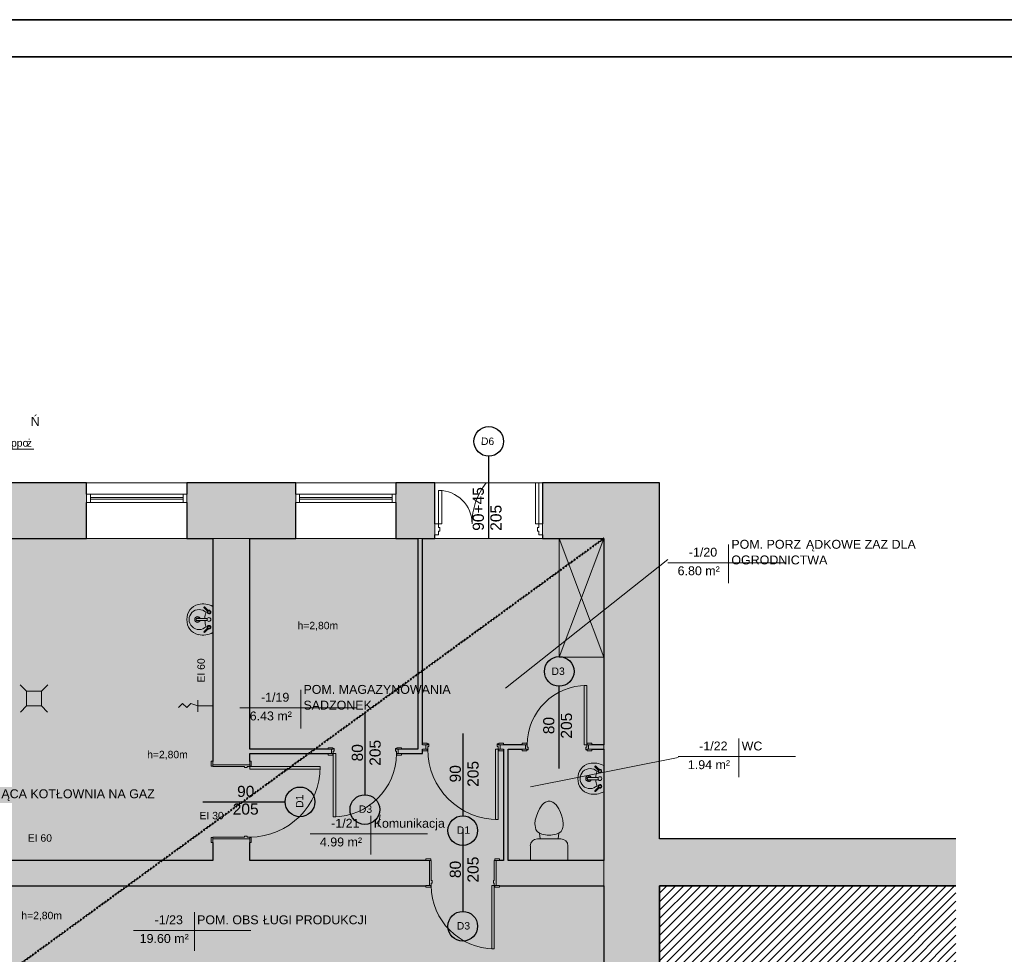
# Model space of a CAD drawing. Header units: centimetres. Extents: x 14504 to 44111, y -18976 to -7683.
# Tile 10 of 141: x 17058 to 18386, y -17266 to -16006. Entities that reach past the tile are written whole.
import ezdxf

# ---------------------------------------------------------------- set-up
doc = ezdxf.new("R2010")
doc.units = ezdxf.units.CM
doc.linetypes.add('Aligning Line 1_8_', pattern=[0.635, 0.3175, -0.3175])
for name, color, linetype, lineweight in [('_gruba', 90, 'Continuous', 35), ('A-AREA-IDEN', 4, 'Continuous', 9), ('A-DETL', 6, 'Continuous', 9), ('A-DETL-GENF', 92, 'Continuous', 9), ('A-DETL-MEDM', 33, 'Continuous', 25), ('A-DETL-THIN', 151, 'Continuous', 9), ('A-DOOR', 31, 'Continuous', 9), ('A-DOOR-FRAM', 31, 'Continuous', 18), ('A-FLOR', 192, 'Continuous', 9), ('A-FLOR-PATT', 8, 'Continuous', 35), ('A-GLAZ', 151, 'Continuous', 9), ('A-WALL', 4, 'Continuous', 9), ('A-WALL-PATT', 111, 'Continuous', 25), ('G-ANNO-TEXT', 8, 'Continuous', 9), ('P-SANR-FIXT', 6, 'Continuous', 9)]:
    doc.layers.add(name, color=color, linetype=linetype, lineweight=lineweight)
doc.styles.add('Arial_1', font='arial.ttf', dxfattribs={"height": 12})
doc.styles.add('Arial_4', font='arial.ttf', dxfattribs={"height": 10})
doc.styles.add('Arial_5', font='arial.ttf', dxfattribs={"height": 15})

# ---------------------------------------------------------------- blocks, each defined once
blk = doc.blocks.new('wewnetrzne dwupanelowe - 900 x 2100mm 2-561878-1_Poziom piwnicy')
at = {"layer": 'A-DOOR'}
for p, q in [((-49.635, 19.3175), (-43.135, 19.3175)), ((-49.635, 17.3175), (-49.635, 19.3175)), ((-43.135, 17.3175), (-49.635, 17.3175)), ((-43.135, 19.3175), (-43.135, 17.3175)), ((43.135, 19.3175), (49.635, 19.3175)), ((43.135, 17.3175), (43.135, 19.3175)), ((49.635, 17.3175), (43.135, 17.3175)), ((49.635, 19.3175), (49.635, 17.3175)), ((-49.635, -16.6825), (-43.135, -16.6825)), ((-49.635, -18.6825), (-49.635, -16.6825)), ((-43.135, -18.6825), (-49.635, -18.6825)), ((-43.135, -16.6825), (-43.135, -18.6825)), ((43.135, -16.6825), (49.635, -16.6825)), ((43.135, -18.6825), (43.135, -16.6825)), ((49.635, -18.6825), (43.135, -18.6825)), ((49.635, -16.6825), (49.635, -18.6825))]:
    blk.add_line(p, q, dxfattribs=at)
at = {"layer": 'A-DOOR', "lineweight": 18}
for p, q in [((39, -16.6825), (42.5, -16.6825)), ((39, -101.6825), (39, -16.6825)), ((42.5, -16.6825), (42.5, -101.6825)), ((42.5, -101.6825), (39, -101.6825))]:
    blk.add_line(p, q, dxfattribs=at)
at = {"layer": 'A-DOOR'}
blk.add_arc((42.5, -16.6825), 85, 180, 270, dxfattribs=at)
at = {"layer": 'A-DOOR-FRAM'}
for p, q in [((-45, 17.3175), (-42.5, 17.3175)), ((-45, -16.6825), (-45, 17.3175)), ((-42.5, 17.3175), (-42.5, -9.69)), ((42.5, 17.3175), (45, 17.3175)), ((42.5, -9.69), (42.5, 17.3175)), ((45, 17.3175), (45, -16.6825)), ((-42.5, -9.69), (-41.23, -9.69)), ((-42.5, -13.1825), (-42.5, -16.6825)), ((-41.23, -13.1825), (-42.5, -13.1825)), ((-41.23, -9.69), (-41.23, -13.1825)), ((41.23, -9.69), (42.5, -9.69)), ((41.23, -13.1825), (41.23, -9.69)), ((42.5, -13.1825), (41.23, -13.1825)), ((42.5, -16.6825), (42.5, -13.1825)), ((-42.5, -16.6825), (-45, -16.6825)), ((45, -16.6825), (42.5, -16.6825))]:
    blk.add_line(p, q, dxfattribs=at)
blk = doc.blocks.new('wewnetrzne dwupanelowe - 900 x 2100mm-572222-1_Poziom piwnicy')
at = {"layer": 'A-DOOR'}
for p, q in [((-54.6, 5.3), (-48.1, 5.3)), ((-54.6, 3.3), (-54.6, 5.3)), ((-48.1, 3.3), (-54.6, 3.3)), ((-48.1, 5.3), (-48.1, 3.3)), ((48.1, 5.3), (54.6, 5.3)), ((48.1, 3.3), (48.1, 5.3)), ((54.6, 3.3), (48.1, 3.3)), ((54.6, 5.3), (54.6, 3.3)), ((-54.6, -2.7), (-48.1, -2.7)), ((-54.6, -4.7), (-54.6, -2.7)), ((-48.1, -4.7), (-54.6, -4.7)), ((-48.1, -2.7), (-48.1, -4.7)), ((48.1, -2.7), (54.6, -2.7)), ((48.1, -4.7), (48.1, -2.7)), ((54.6, -4.7), (48.1, -4.7)), ((54.6, -2.7), (54.6, -4.7))]:
    blk.add_line(p, q, dxfattribs=at)
at = {"layer": 'A-DOOR', "lineweight": 18}
for p, q in [((44, -2.7), (47.5, -2.7)), ((44, -97.7), (44, -2.7)), ((47.5, -2.7), (47.5, -97.7)), ((47.5, -97.7), (44, -97.7))]:
    blk.add_line(p, q, dxfattribs=at)
at = {"layer": 'A-DOOR'}
blk.add_arc((47.5, -2.7), 95, 180, 270, dxfattribs=at)
at = {"layer": 'A-DOOR-FRAM'}
for p, q in [((-50, 3.3), (-47.5, 3.3)), ((-50, -2.7), (-50, 3.3)), ((-47.5, 4.3), (-46.2, 4.3)), ((-47.5, 3.3), (-47.5, 4.3)), ((-47.5, 0.8), (-47.5, -2.7)), ((-46.2, 0.8), (-47.5, 0.8)), ((-46.2, 4.3), (-46.2, 0.8)), ((46.2, 4.3), (47.5, 4.3)), ((46.2, 0.8), (46.2, 4.3)), ((47.5, 0.8), (46.2, 0.8)), ((47.5, 4.3), (47.5, 3.3)), ((47.5, 3.3), (50, 3.3)), ((47.5, -2.7), (47.5, 0.8)), ((50, 3.3), (50, -2.7)), ((-47.5, -2.7), (-50, -2.7)), ((50, -2.7), (47.5, -2.7))]:
    blk.add_line(p, q, dxfattribs=at)
blk = doc.blocks.new('wewnetrzne dwupanelowe - 800 x 2100mm 2-561707-1_Poziom piwnicy')
at = {"layer": 'A-DOOR', "lineweight": 18}
for p, q in [((40, 82.7), (36.5, 82.7)), ((36.5, 82.7), (36.5, 2.7)), ((40, 2.7), (40, 82.7)), ((36.5, 2.7), (40, 2.7))]:
    blk.add_line(p, q, dxfattribs=at)
at = {"layer": 'A-DOOR'}
for p, q in [((-40.6, 4.7), (-47.1, 4.7)), ((-47.1, 4.7), (-47.1, 2.7)), ((-47.1, 2.7), (-40.6, 2.7)), ((-40.6, 2.7), (-40.6, 4.7)), ((47.1, 4.7), (40.6, 4.7)), ((40.6, 4.7), (40.6, 2.7)), ((40.6, 2.7), (47.1, 2.7)), ((47.1, 2.7), (47.1, 4.7)), ((-40.6, -3.3), (-47.1, -3.3)), ((-47.1, -3.3), (-47.1, -5.3)), ((-47.1, -5.3), (-40.6, -5.3)), ((-40.6, -5.3), (-40.6, -3.3)), ((47.1, -3.3), (40.6, -3.3)), ((40.6, -3.3), (40.6, -5.3)), ((40.6, -5.3), (47.1, -5.3)), ((47.1, -5.3), (47.1, -3.3))]:
    blk.add_line(p, q, dxfattribs=at)
blk.add_arc((40, 2.7), 80, 90, 180, dxfattribs=at)
at = {"layer": 'A-DOOR-FRAM'}
for p, q in [((-40, 2.7), (-42.5, 2.7)), ((-42.5, 2.7), (-42.5, -3.3)), ((-40, -0.8), (-40, 2.7)), ((40, 2.7), (40, -0.8)), ((42.5, 2.7), (40, 2.7)), ((42.5, -3.3), (42.5, 2.7)), ((-42.5, -3.3), (-40, -3.3)), ((-38.7, -0.8), (-40, -0.8)), ((-40, -3.3), (-40, -4.3)), ((-40, -4.3), (-38.7, -4.3)), ((-38.7, -4.3), (-38.7, -0.8)), ((40, -0.8), (38.7, -0.8)), ((38.7, -0.8), (38.7, -4.3)), ((38.7, -4.3), (40, -4.3)), ((40, -4.3), (40, -3.3)), ((40, -3.3), (42.5, -3.3))]:
    blk.add_line(p, q, dxfattribs=at)
blk = doc.blocks.new('wewnetrzne dwupanelowe - 900 x 2100mm 2-561824-1_Poziom piwnicy')
at = {"layer": 'A-DOOR', "lineweight": 18}
for p, q in [((42.5, 87.7), (39, 87.7)), ((39, 87.7), (39, 2.7)), ((42.5, 2.7), (42.5, 87.7)), ((39, 2.7), (42.5, 2.7))]:
    blk.add_line(p, q, dxfattribs=at)
at = {"layer": 'A-DOOR'}
for p, q in [((-43.1, 4.7), (-49.6, 4.7)), ((-49.6, 4.7), (-49.6, 2.7)), ((-49.6, 2.7), (-43.1, 2.7)), ((-43.1, 2.7), (-43.1, 4.7)), ((49.6, 4.7), (43.1, 4.7)), ((43.1, 4.7), (43.1, 2.7)), ((43.1, 2.7), (49.6, 2.7)), ((49.6, 2.7), (49.6, 4.7)), ((-43.1, -3.3), (-49.6, -3.3)), ((-49.6, -3.3), (-49.6, -5.3)), ((-49.6, -5.3), (-43.1, -5.3)), ((-43.1, -5.3), (-43.1, -3.3)), ((49.6, -3.3), (43.1, -3.3)), ((43.1, -3.3), (43.1, -5.3)), ((43.1, -5.3), (49.6, -5.3)), ((49.6, -5.3), (49.6, -3.3))]:
    blk.add_line(p, q, dxfattribs=at)
blk.add_arc((42.5, 2.7), 85, 90, 180, dxfattribs=at)
at = {"layer": 'A-DOOR-FRAM'}
for p, q in [((-42.5, 2.7), (-45, 2.7)), ((-45, 2.7), (-45, -3.3)), ((-42.5, -0.8), (-42.5, 2.7)), ((42.5, 2.7), (42.5, -0.8)), ((45, 2.7), (42.5, 2.7)), ((45, -3.3), (45, 2.7)), ((-45, -3.3), (-42.5, -3.3)), ((-41.2, -0.8), (-42.5, -0.8)), ((-42.5, -3.3), (-42.5, -4.3)), ((-42.5, -4.3), (-41.2, -4.3)), ((-41.2, -4.3), (-41.2, -0.8)), ((42.5, -0.8), (41.2, -0.8)), ((41.2, -0.8), (41.2, -4.3)), ((41.2, -4.3), (42.5, -4.3)), ((42.5, -4.3), (42.5, -3.3)), ((42.5, -3.3), (45, -3.3))]:
    blk.add_line(p, q, dxfattribs=at)
blk = doc.blocks.new('Drzwi-korytarz-niesymetryczne-wpuszczane - 1350 x 2100mm-574746-1_Poziom piwnicy')
at = {"layer": 'A-DOOR', "lineweight": 18}
for p, q in [((-63, 16.865), (-67.5, 16.865)), ((-67.5, 16.865), (-67.5, -38.135)), ((-63, -38.135), (-63, 16.865)), ((63, 16.865), (67.5, 16.865)), ((63, -28.135), (63, 16.865)), ((67.5, 16.865), (67.5, -28.135)), ((67.5, -28.135), (63, -28.135))]:
    blk.add_line(p, q, dxfattribs=at)
at = {"layer": 'A-DOOR'}
for centre, radius, start, end in [((-67.5, 16.865), 90, 322.22478863, 360), ((67.5, 16.865), 45, 180, 270)]:
    blk.add_arc(centre, radius, start, end, dxfattribs=at)
at = {"layer": 'A-DOOR-FRAM'}
for p, q in [((-72.5, 31.865), (-67.5, 31.865)), ((-72.5, 16.865), (-72.5, 31.865)), ((-67.5, 31.865), (-67.5, 26.94375)), ((-67.5, 26.94375), (-65.9125, 26.94375)), ((-65.9125, 26.94375), (-65.9125, 21.84125)), ((65.9125, 26.94375), (67.5, 26.94375)), ((65.9125, 21.84125), (65.9125, 26.94375)), ((67.5, 31.865), (72.5, 31.865)), ((67.5, 26.94375), (67.5, 31.865)), ((72.5, 31.865), (72.5, 16.865)), ((-67.5, 16.865), (-72.5, 16.865)), ((-67.5, 21.84125), (-67.5, 16.865)), ((-65.9125, 21.84125), (-67.5, 21.84125)), ((67.5, 21.84125), (65.9125, 21.84125)), ((67.5, 16.865), (67.5, 21.84125)), ((72.5, 16.865), (67.5, 16.865))]:
    blk.add_line(p, q, dxfattribs=at)
blk = doc.blocks.new('Lavabo mural - 05 - 440mm x 350mm-346807-1_Poziom piwnicy')
at = {"layer": 'P-SANR-FIXT'}
for p, q in [((-17.2, -11), (-11.7, -5.6)), ((-16.1, -12.1), (-10.7, -6.7)), ((-1.5, -21.5), (-1.5, -7.1)), ((1.5, -21.5), (1.5, -7.1)), ((16.4, -12.1), (11, -6.7)), ((17.5, -11), (12, -5.6))]:
    blk.add_line(p, q, dxfattribs=at)
for centre, radius, start, end in [((5.3, -13.1), 26.4, 150.3649, 193.6351), ((-5.3, -13.1), 26.4, 346.3649, 29.6351), ((0, -18.4), 13.5, 135.4629, 45.0556), ((-10.1, -5.1), 2.5, 0, 180), ((-10.1, -5.1), 2.5, 180, 207.0533), ((-10.1, -5.1), 1.7, 360, 180), ((-10.1, -5.1), 1.7, 180, 198.0596), ((-10.1, -5.1), 1.7, 198.0596, 360), ((-10.1, -5.1), 2.5, 242.9467, 0), ((-0.2, 16), 26.7, 249.1986, 267.1093), ((0, -5.1), 2.5, 0, 180), ((0, -5.1), 2.5, 180, 0), ((-0.2, 16), 26.7, 273.5606, 291.3199), ((10.4, -5.1), 2.5, 360, 180), ((10.4, -5.1), 2.5, 180, 297.0533), ((10.4, -5.1), 1.7, 0, 180), ((10.4, -5.1), 1.7, 180, 0), ((10.4, -5.1), 2.5, 332.9467, 360), ((-0.6, -14.5), 20.4, 193.6351, 271.6558), ((0, -20.4), 3.86, 112.8828, 180), ((0, -20.4), 3.86, 180, 360), ((0, -20.4), 2.35, 129.6826, 180), ((0, -20.4), 2.35, 180, 360), ((0.6, -14.5), 20.4, 268.3442, 346.3649), ((0, -20.4), 3.86, 360, 67.1178), ((0, -20.4), 2.35, 360, 50.3185)]:
    blk.add_arc(centre, radius, start, end, dxfattribs=at)
for centre, major_axis, ratio, start_param, end_param in [((-16.6, -11.6), (-0.545, 0.545), 0.274309, 0, 3.141593), ((17, -11.6), (0.545, 0.545), 0.274309, 3.141593, 6.283185), ((0, -21.5), (-1.5, 0), 0.428525, 0, 3.141593)]:
    blk.add_ellipse(centre, major_axis=major_axis, ratio=ratio, start_param=start_param, end_param=end_param, dxfattribs=at)
blk = doc.blocks.new('Muszla klozetowa domowa - 3D - Muszla klozetowa domowa - 3D-336748-1_Poziom piwnicy')
at = {"layer": 'P-SANR-FIXT'}
for p, q in [((-25.3, 29.8), (-25.3, 49.5)), ((25.3, 49.5), (25.3, 29.8)), ((15.9, 20.4), (-15.9, 20.4)), ((-12.3, 20.4), (-13.2, 12.7)), ((-9.7, 14), (-13.2, 12.7)), ((-2.5, 15.2), (-9.7, 14)), ((2.5, 15.2), (-2.5, 15.2)), ((9.7, 14), (2.5, 15.2)), ((13.2, 12.7), (9.7, 14)), ((12.3, 20.4), (13.2, 12.7)), ((-18.8, 2.5), (-19.1, 0)), ((-19.1, 0), (-18.6, -5.1)), ((-18.4, 5.1), (-18.8, 2.5)), ((-17.7, 7.6), (-18.4, 5.1)), ((-16.3, 10.2), (-17.7, 7.6)), ((-13.2, 12.7), (-16.3, 10.2)), ((16.3, 10.2), (13.2, 12.7)), ((17.7, 7.6), (16.3, 10.2)), ((18.4, 5.1), (17.7, 7.6)), ((18.8, 2.5), (18.4, 5.1)), ((18.6, -5.1), (19.1, 0)), ((19.1, 0), (18.8, 2.5)), ((-18.6, -5.1), (-17.2, -10.2)), ((-17.2, -10.2), (-15.4, -15.2)), ((15.4, -15.2), (17.2, -10.2)), ((17.2, -10.2), (18.6, -5.1)), ((-15.4, -15.2), (-13, -20.3)), ((-13, -20.3), (-9.5, -25.4)), ((-9.5, -25.4), (-7, -27.9)), ((7, -27.9), (9.5, -25.4)), ((9.5, -25.4), (13, -20.3)), ((13, -20.3), (15.4, -15.2)), ((-7, -27.9), (-4.8, -29.2)), ((-4.8, -29.2), (-1.3, -30.5)), ((-1.3, -30.5), (1.3, -30.5)), ((1.3, -30.5), (4.8, -29.2)), ((4.8, -29.2), (7, -27.9))]:
    blk.add_line(p, q, dxfattribs=at)
for centre, start, end in [((-15.9, 29.8), 180, 270), ((15.9, 29.8), 270, 360)]:
    blk.add_arc(centre, 9.46, start, end, dxfattribs=at)
blk = doc.blocks.new('wewnetrzne dwupanelowe - 900 x 2100mm-479732-1_Poziom piwnicy')
at = {"layer": 'A-DOOR'}
for p, q in [((-54.635, 27.3175), (-48.135, 27.3175)), ((-54.635, 25.3175), (-54.635, 27.3175)), ((-48.135, 27.3175), (-48.135, 25.3175)), ((48.135, 27.3175), (54.635, 27.3175)), ((48.135, 25.3175), (48.135, 27.3175)), ((54.635, 27.3175), (54.635, 25.3175)), ((-48.135, 25.3175), (-54.635, 25.3175)), ((54.635, 25.3175), (48.135, 25.3175)), ((-54.635, -24.6825), (-48.135, -24.6825)), ((-54.635, -26.6825), (-54.635, -24.6825)), ((-48.135, -24.6825), (-48.135, -26.6825)), ((48.135, -24.6825), (54.635, -24.6825)), ((48.135, -26.6825), (48.135, -24.6825)), ((54.635, -24.6825), (54.635, -26.6825)), ((-48.135, -26.6825), (-54.635, -26.6825)), ((54.635, -26.6825), (48.135, -26.6825))]:
    blk.add_line(p, q, dxfattribs=at)
at = {"layer": 'A-DOOR', "lineweight": 18}
for p, q in [((44, -24.6825), (47.5, -24.6825)), ((44, -119.6825), (44, -24.6825)), ((47.5, -24.6825), (47.5, -119.6825)), ((47.5, -119.6825), (44, -119.6825))]:
    blk.add_line(p, q, dxfattribs=at)
at = {"layer": 'A-DOOR'}
blk.add_arc((47.5, -24.6825), 95, 180, 270, dxfattribs=at)
at = {"layer": 'A-DOOR-FRAM'}
for p, q in [((-50, 25.3175), (-47.5, 25.3175)), ((-50, -24.6825), (-50, 25.3175)), ((-47.5, 25.3175), (-47.5, -17.69)), ((47.5, 25.3175), (50, 25.3175)), ((47.5, -17.69), (47.5, 25.3175)), ((50, 25.3175), (50, -24.6825)), ((-47.5, -24.6825), (-50, -24.6825)), ((-47.5, -17.69), (-46.23, -17.69)), ((-47.5, -21.1825), (-47.5, -24.6825)), ((-46.23, -21.1825), (-47.5, -21.1825)), ((-46.23, -17.69), (-46.23, -21.1825)), ((46.23, -17.69), (47.5, -17.69)), ((46.23, -21.1825), (46.23, -17.69)), ((47.5, -21.1825), (46.23, -21.1825)), ((47.5, -24.6825), (47.5, -21.1825)), ((50, -24.6825), (47.5, -24.6825))]:
    blk.add_line(p, q, dxfattribs=at)
blk = doc.blocks.new('Aluminum_1 szybowe - Okno w piwnicy 135_145-523481-1_Poziom piwnicy')
at = {"layer": 'A-GLAZ', "lineweight": 18}
for p, q in [((-132.1, 25.2), (-137.2, 25.2)), ((-137.2, 25.2), (-137.2, 13.7)), ((-137.2, 13.7), (-132.1, 13.7)), ((-132.1, 13.7), (-132.1, 25.2)), ((-7.2, 20.7), (-132.1, 20.7)), ((-132.1, 20.7), (-132.1, 18.2)), ((-132.1, 18.2), (-7.2, 18.2)), ((-2.2, 25.2), (-7.2, 25.2)), ((-7.2, 25.2), (-7.2, 13.7)), ((-7.2, 18.2), (-7.2, 20.7)), ((-7.2, 13.7), (-2.2, 13.7)), ((-2.2, 13.7), (-2.2, 25.2))]:
    blk.add_line(p, q, dxfattribs=at)
at = {"layer": 'A-GLAZ'}
for p, q in [((-132.1, 25.2), (-7.2, 25.2)), ((-7.2, 13.7), (-132.1, 13.7))]:
    blk.add_line(p, q, dxfattribs=at)
blk = doc.blocks.new('Etyk_pom_1_mala - Etyk_pom_1_mala-219433-1_Poziom piwnicy')
at = {"layer": 'A-AREA-IDEN'}
for p, q in [((-0.096, 0.144), (-0.096, -0.378)), ((-0.915, -0.101), (0.666, -0.101))]:
    blk.add_line(p, q, dxfattribs=at)

msp = doc.modelspace()

# ---------------------------------------------------------------- hatches: boundary and pattern name
at = {"layer": 'A-DETL-GENF', "transparency": 33554508}
h = msp.add_hatch(color=9, dxfattribs=at)
h.paths.add_polyline_path([(16347, -18128.3), (16840.6, -18128.3), (16840.6, -17631.3), (17026.7, -17631.3), (17026.7, -17625.3), (16840.6, -17625.3), (16840.6, -17613.5), (16794.6, -17613.5), (16794.6, -17725.3), (16762.2, -17725.3), (16762.2, -17781.3), (16794.6, -17781.3), (16794.6, -17939.2), (16800.8, -17939.2), (16800.8, -17941.2), (16796.1, -17941.2), (16796.1, -17947.2), (16800.8, -17947.2), (16800.8, -17949.2), (16794.6, -17949.2), (16794.6, -18110.3), (16636.6, -18110.3), (16636.6, -17947.2), (16706.1, -17947.2), (16706.1, -17941.2), (16636.6, -17941.2), (16636.6, -17934), (16630.6, -17934), (16630.6, -18036.5), (16588.6, -18036.5), (16588.6, -18110.3), (16433.6, -18110.3), (16433.6, -18036.5), (16385.6, -18036.5), (16385.6, -18110.3), (16239.6, -18110.3), (16239.6, -18095.5), (16193.6, -18095.5), (16193.6, -18128.3), (16341.6, -18128.3)])
h.paths.add_polyline_path([(17328.6, -18128.3), (17368.6, -18128.3), (17368.6, -17631.3), (17523.7, -17631.3), (17523.7, -17625.3), (17368.6, -17625.3), (17368.6, -17421.5), (17518.7, -17421.5), (17518.7, -17368.5), (17181.7, -17368.5), (17181.7, -17421.5), (17328.6, -17421.5), (17328.6, -17625.3), (17176.7, -17625.3), (17176.7, -17631.3), (17328.6, -17631.3), (17328.6, -17943.9)])
h.paths.add_polyline_path([(16239.6, -17995.5), (16239.6, -17781.3), (16385.6, -17781.3), (16385.6, -17841.5), (16433.6, -17841.5), (16433.6, -17781.3), (16588.6, -17781.3), (16588.6, -17841.5), (16628.6, -17841.5), (16628.6, -17839.4), (16630.6, -17839.4), (16630.6, -17844), (16636.6, -17844), (16636.6, -17781.3), (16662.2, -17781.3), (16662.2, -17725.3), (16239.6, -17725.3), (16239.6, -17613.5), (16193.6, -17613.5), (16193.6, -17995.5), (16236.1, -17995.5)])
h.paths.add_polyline_path([(15669.6, -17789.5), (15669.6, -17413.5), (15820.6, -17413.5), (15820.6, -17368.5), (15537.6, -17368.5), (15537.6, -17413.5), (15657.6, -17413.5), (15657.6, -17777.5), (15407.6, -17777.5), (15407.6, -17413.5), (15437.6, -17413.5), (15437.6, -17368.5), (15365.6, -17368.5), (15365.6, -17413.5), (15395.6, -17413.5), (15395.6, -17777.5), (15195.6, -17777.5), (15195.6, -17789.5), (15657.6, -17789.5)])
h.paths.add_polyline_path([(17843.4, -17631.3), (17845.6, -17631.3), (17845.6, -17625.3), (17673.7, -17625.3), (17673.7, -17631.3)])
h.paths.add_polyline_path([(16840.6, -17468.5), (16840.6, -17421.5), (17021.7, -17421.5), (17021.7, -17368.5), (16840.6, -17368.5), (16840.6, -17388.1), (16794.6, -17388.1), (16794.6, -17468.5), (16824.6, -17468.5)])
h.paths.add_polyline_path([(16193.6, -17468.5), (16239.6, -17468.5), (16239.6, -17388.1), (16193.6, -17388.1), (16193.6, -17368.5), (15920.6, -17368.5), (15920.6, -17413.5), (16193.6, -17413.5), (16193.6, -17460.5)])
h.paths.add_polyline_path([(17696.4, -17421.5), (17845.6, -17421.5), (17845.6, -17368.5), (17678.7, -17368.5), (17678.7, -17421.5)])
h.paths.add_polyline_path([(15261, -17413.5), (15265.6, -17413.5), (15265.6, -17368.5), (15195.6, -17368.5), (15195.6, -17413.5), (15242.3, -17413.5)])
h.paths.add_polyline_path([(17700.6, -17173.5), (17845.6, -17173.5), (17845.6, -17139.5), (17716.6, -17139.5), (17716.6, -16989.5), (17740.1, -16989.5), (17740.1, -16983.5), (17705.9, -16983.5), (17705.9, -16989.5), (17710.6, -16989.5), (17710.6, -17139.5), (17700.6, -17139.5), (17700.6, -17170)])
h.paths.add_polyline_path([(17610.6, -17173.5), (17610.6, -17139.5), (17368.6, -17139.5), (17368.6, -17110.5), (17318.6, -17110.5), (17318.6, -17139.5), (16840.6, -17139.5), (16840.6, -17173.5), (17606, -17173.5)])
h.paths.add_polyline_path([(16193.6, -17173.5), (16193.6, -17139.5), (16133.6, -17139.5), (16133.6, -17173.5), (16138.3, -17173.5)])
h.paths.add_polyline_path([(15953.6, -17173.5), (16033.6, -17173.5), (16033.6, -17139.5), (15971.6, -17139.5), (15971.6, -17028.5), (16002.6, -17028.5), (16002.6, -16962.5), (16029.6, -16962.5), (16029.6, -16956.5), (16002.6, -16956.5), (16002.6, -16858.5), (16007.6, -16858.5), (16007.6, -16852.5), (16002.6, -16852.5), (16002.6, -16705.5), (15996.6, -16705.5), (15996.6, -17022.5), (15951.1, -17022.5), (15951.1, -17028.5), (15965.6, -17028.5), (15965.6, -17139.5), (15953.6, -17139.5), (15953.6, -17170)])
h.paths.add_polyline_path([(15849, -17173.5), (15853.6, -17173.5), (15853.6, -17139.5), (15844.6, -17139.5), (15844.6, -17134.5), (15838.6, -17134.5), (15838.6, -17139.5), (15658.6, -17139.5), (15658.6, -17028.5), (15749.1, -17028.5), (15749.1, -17022.5), (15658.6, -17022.5), (15658.6, -16944.5), (15838.6, -16944.5), (15838.6, -17020.5), (15838.8, -17020.5), (15838.8, -17022.5), (15834.1, -17022.5), (15834.1, -17028.5), (15838.8, -17028.5), (15838.8, -17030.5), (15838.6, -17030.5), (15838.6, -17034.5), (15844.6, -17034.5), (15844.6, -17028.5), (15851.1, -17028.5), (15851.1, -17022.5), (15844.6, -17022.5), (15844.6, -16938.5), (15658.6, -16938.5), (15658.6, -16705.5), (15648.6, -16705.5), (15648.6, -16938.5), (15601.6, -16938.5), (15601.6, -16944.5), (15648.6, -16944.5), (15648.6, -17139.5), (15601.6, -17139.5), (15601.6, -17173.5), (15682, -17173.5)])
h.paths.add_polyline_path([(15365.6, -17173.5), (15501.6, -17173.5), (15501.6, -17139.5), (15438.6, -17139.5), (15438.6, -16944.5), (15501.6, -16944.5), (15501.6, -16938.5), (15438.6, -16938.5), (15438.6, -16705.5), (15420.6, -16705.5), (15420.6, -17139.5), (15365.6, -17139.5), (15365.6, -17170)])
h.paths.add_polyline_path([(15242.3, -17173.5), (15265.6, -17173.5), (15265.6, -17139.5), (15195.6, -17139.5), (15195.6, -17173.5)])
h.paths.add_polyline_path([(17365.1, -17010.5), (17368.6, -17010.5), (17368.6, -16995.5), (17478.6, -16995.5), (17478.6, -16989.5), (17368.6, -16989.5), (17368.6, -16705.5), (17318.6, -16705.5), (17318.6, -17010.5), (17361.6, -17010.5)])
h.paths.add_polyline_path([(17573.3, -16995.5), (17601.1, -16995.5), (17601.2, -16989.5), (17605.9, -16989.5), (17605.9, -16983.5), (17601.1, -16983.5), (17601.1, -16705.5), (17595.1, -16705.5), (17595.1, -16989.5), (17568.6, -16989.5), (17568.6, -16995.5)])
h.paths.add_polyline_path([(17829.8, -16989.5), (17845.6, -16989.5), (17845.6, -16983.5), (17825.1, -16983.5), (17825.1, -16989.5)])
h.paths.add_polyline_path([(16129.6, -16962.5), (16193.6, -16962.5), (16193.6, -16956.5), (16129.6, -16956.5), (16129.6, -16959)])
h.paths.add_polyline_path([(16103.6, -16858.5), (16103.6, -16705.5), (16097.6, -16705.5), (16097.6, -16852.5), (16092.6, -16852.5), (16092.6, -16858.5), (16097.6, -16858.5)])
h = msp.add_hatch(color=9, dxfattribs=at)
h.paths.add_polyline_path([(17490.6, -18128.3), (17845.6, -18128.3), (17845.6, -17631.3), (17673.7, -17631.3), (17673.7, -17625.3), (17845.6, -17625.3), (17845.6, -17421.5), (17678.7, -17421.5), (17678.7, -17368.5), (17845.6, -17368.5), (17845.6, -17173.5), (17700.6, -17173.5), (17700.6, -17139.5), (17710.6, -17139.5), (17710.6, -16989.5), (17705.9, -16989.5), (17705.9, -16983.5), (17740.1, -16983.5), (17740.1, -16989.5), (17716.6, -16989.5), (17716.6, -17139.5), (17845.6, -17139.5), (17845.6, -16989.5), (17825.1, -16989.5), (17825.1, -16983.5), (17845.6, -16983.5), (17845.6, -16705.5), (17601.1, -16705.5), (17601.2, -16983.5), (17605.9, -16983.5), (17605.9, -16989.5), (17601.1, -16989.5), (17601.1, -16995.5), (17568.6, -16995.5), (17568.6, -16989.5), (17595.1, -16989.5), (17595.1, -16705.5), (17368.6, -16705.5), (17368.6, -16989.5), (17478.6, -16989.5), (17478.6, -16995.5), (17368.6, -16995.5), (17368.6, -17010.5), (17318.6, -17010.5), (17318.6, -16705.5), (16840.6, -16705.5), (16840.6, -17139.5), (17318.6, -17139.5), (17318.6, -17110.5), (17368.6, -17110.5), (17368.6, -17139.5), (17610.6, -17139.5), (17610.6, -17173.5), (16840.6, -17173.5), (16840.6, -17368.5), (17021.7, -17368.5), (17021.7, -17421.5), (16840.6, -17421.5), (16840.6, -17468.5), (16794.6, -17468.5), (16794.6, -17388.1), (16239.6, -17388.1), (16239.6, -17468.5), (16193.6, -17468.5), (16193.6, -17413.5), (15920.6, -17413.5), (15920.6, -17368.5), (16193.6, -17368.5), (16193.6, -17173.5), (16133.6, -17173.5), (16133.6, -17139.5), (16193.6, -17139.5), (16193.6, -16962.5), (16129.6, -16962.5), (16129.6, -16956.5), (16193.6, -16956.5), (16193.6, -16705.5), (16103.6, -16705.5), (16103.6, -16858.5), (16092.6, -16858.5), (16092.6, -16852.5), (16097.6, -16852.5), (16097.6, -16705.5), (16002.6, -16705.5), (16002.6, -16852.5), (16007.6, -16852.5), (16007.6, -16858.5), (16002.6, -16858.5), (16002.6, -16956.5), (16029.6, -16956.5), (16029.6, -16962.5), (16002.6, -16962.5), (16002.6, -17028.5), (15971.6, -17028.5), (15971.6, -17139.5), (16033.6, -17139.5), (16033.6, -17173.5), (15953.6, -17173.5), (15953.6, -17139.5), (15965.6, -17139.5), (15965.6, -17028.5), (15951.1, -17028.5), (15951.1, -17022.5), (15996.6, -17022.5), (15996.6, -16705.5), (15658.6, -16705.5), (15658.6, -16938.5), (15844.6, -16938.5), (15844.6, -17022.5), (15851.1, -17022.5), (15851.1, -17028.5), (15844.6, -17028.5), (15844.6, -17034.5), (15838.6, -17034.5), (15838.6, -17030.5), (15838.8, -17030.5), (15838.8, -17028.5), (15834.1, -17028.5), (15834.1, -17022.5), (15838.8, -17022.5), (15838.8, -17020.5), (15838.6, -17020.5), (15838.6, -16944.5), (15658.6, -16944.5), (15658.6, -17022.5), (15749.1, -17022.5), (15749.1, -17028.5), (15658.6, -17028.5), (15658.6, -17139.5), (15838.6, -17139.5), (15838.6, -17134.5), (15844.6, -17134.5), (15844.6, -17139.5), (15853.6, -17139.5), (15853.6, -17173.5), (15601.6, -17173.5), (15601.6, -17139.5), (15648.6, -17139.5), (15648.6, -16944.5), (15601.6, -16944.5), (15601.6, -16938.5), (15648.6, -16938.5), (15648.6, -16705.5), (15438.6, -16705.5), (15438.6, -16938.5), (15501.6, -16938.5), (15501.6, -16944.5), (15438.6, -16944.5), (15438.6, -17139.5), (15501.6, -17139.5), (15501.6, -17173.5), (15365.6, -17173.5), (15365.6, -17139.5), (15420.6, -17139.5), (15420.6, -16705.5), (15195.6, -16705.5), (15195.6, -17139.5), (15265.6, -17139.5), (15265.6, -17173.5), (15195.6, -17173.5), (15195.6, -17368.5), (15265.6, -17368.5), (15265.6, -17413.5), (15195.6, -17413.5), (15195.6, -17777.5), (15395.6, -17777.5), (15395.6, -17413.5), (15365.6, -17413.5), (15365.6, -17368.5), (15437.6, -17368.5), (15437.6, -17413.5), (15407.6, -17413.5), (15407.6, -17777.5), (15657.6, -17777.5), (15657.6, -17413.5), (15537.6, -17413.5), (15537.6, -17368.5), (15820.6, -17368.5), (15820.6, -17413.5), (15669.6, -17413.5), (15669.6, -17789.5), (15195.6, -17789.5), (15195.6, -18128.3), (16193.6, -18128.3), (16193.6, -18095.5), (16239.6, -18095.5), (16239.6, -18110.3), (16385.6, -18110.3), (16385.6, -18036.5), (16433.6, -18036.5), (16433.6, -18110.3), (16588.6, -18110.3), (16588.6, -18036.5), (16630.6, -18036.5), (16630.6, -17934), (16636.6, -17934), (16636.6, -17941.2), (16706.1, -17941.2), (16706.1, -17947.2), (16636.6, -17947.2), (16636.6, -18110.3), (16794.6, -18110.3), (16794.6, -17949.2), (16800.8, -17949.2), (16800.8, -17947.2), (16796.1, -17947.2), (16796.1, -17941.2), (16800.8, -17941.2), (16800.8, -17939.2), (16794.6, -17939.2), (16794.6, -17781.3), (16762.2, -17781.3), (16762.2, -17725.3), (16794.6, -17725.3), (16794.6, -17613.5), (16840.6, -17613.5), (16840.6, -17625.3), (17026.7, -17625.3), (17026.7, -17631.3), (16840.6, -17631.3), (16840.6, -18128.3), (17328.6, -18128.3), (17328.6, -17631.3), (17176.7, -17631.3), (17176.7, -17625.3), (17328.6, -17625.3), (17328.6, -17421.5), (17181.7, -17421.5), (17181.7, -17368.5), (17518.7, -17368.5), (17518.7, -17421.5), (17368.6, -17421.5), (17368.6, -17625.3), (17523.7, -17625.3), (17523.7, -17631.3), (17368.6, -17631.3), (17368.6, -18128.3), (17440.9, -18128.3)])
h.paths.add_polyline_path([(16193.6, -17995.5), (16193.6, -17613.5), (16239.6, -17613.5), (16239.6, -17725.3), (16662.2, -17725.3), (16662.2, -17781.3), (16636.6, -17781.3), (16636.6, -17844), (16630.6, -17844), (16630.6, -17839.4), (16628.6, -17839.4), (16628.6, -17841.5), (16588.6, -17841.5), (16588.6, -17781.3), (16433.6, -17781.3), (16433.6, -17841.5), (16385.6, -17841.5), (16385.6, -17781.3), (16239.6, -17781.3), (16239.6, -17995.5)])
at = {"layer": 'A-FLOR-PATT', "lineweight": 9}
h = msp.add_hatch(dxfattribs=at)
h.set_pattern_fill('FP_1', color=256, style=0, pattern_type=2)
h.set_pattern_definition([(45, (0, -7787.812), (-5.7028162, 5.7028162), [])])
h.paths.add_polyline_path([(18320.4, -17368.5), (18320.4, -17173.5), (17920.6, -17173.5), (17920.6, -17368.5)])
at = {"layer": 'A-WALL-PATT', "lineweight": 9, "transparency": 33554610}
h = msp.add_hatch(color=256, dxfattribs=at)
h.paths.add_polyline_path([(17845.6, -16705.5), (17920.6, -16705.5), (17920.6, -16630.5), (17763.1, -16630.5), (17763.1, -16705.5), (17765.6, -16705.5)])
h.paths.add_polyline_path([(17565.6, -16705.5), (17618.1, -16705.5), (17618.1, -16630.5), (17565.6, -16630.5), (17565.6, -16657)])
h.paths.add_polyline_path([(17318.6, -16705.5), (17430.6, -16705.5), (17430.6, -16630.5), (17283.6, -16630.5), (17283.6, -16705.5)])
h.paths.add_polyline_path([(16940.6, -16705.5), (17148.6, -16705.5), (17148.6, -16630.5), (16940.6, -16630.5), (16940.6, -16681.2)])
for points in [[(17920.6, -18128.3), (17920.6, -16705.5), (17845.6, -16705.5), (17845.6, -18128.3)], [(17920.6, -17173.5), (18320.4, -17173.5), (18320.4, -17110.5), (17920.6, -17110.5)]]:
    msp.add_hatch(color=256, dxfattribs=at).paths.add_polyline_path(points)

# ---------------------------------------------------------------- linework, layer by layer
at = {"layer": '_gruba'}
for points in [[(14503.8, -16006.1), (19603.8, -16006.1), (19603.8, -18976.1), (14503.8, -18976.1)], [(14553.8, -18926.1), (19553.8, -18926.1), (19553.8, -16056.1), (14553.8, -16056.1)]]:
    msp.add_lwpolyline(points, dxfattribs=at)
at = {"layer": 'A-AREA-IDEN'}
for p, q in [((17713, -16907.3), (17931.9, -16734)), ((17746.7, -17040.4), (17945.8, -17000.6)), ((17541.4, -17093.6), (17544.2, -17078.2))]:
    msp.add_line(p, q, dxfattribs=at)
at = {"layer": 'A-DETL'}
msp.add_line((17077.3, -16585.2), (16941.3, -16585.2), dxfattribs=at)
at = {"layer": 'A-DETL', "linetype": 'Aligning Line 1_8_', "lineweight": 50}
msp.add_line((17845.6, -16705.5), (15894.5, -18128.3), dxfattribs=at)
at = {"layer": 'A-DETL-MEDM'}
for p, q in [((17690.6, -16705.5), (17690.6, -16594.5)), ((17785.6, -17015.6), (17785.6, -16904.6)), ((17523.6, -16939.9), (17523.6, -17050.9)), ((17655.6, -16968.3), (17655.6, -17079.3)), ((17305.2, -17060.5), (17416.2, -17060.5)), ((17655.6, -17097.2), (17655.6, -17208.2))]:
    msp.add_line(p, q, dxfattribs=at)
for centre in [(17690.6, -16574.5), (17785.6, -16884.6), (17436.2, -17060.5), (17523.6, -17070.9), (17655.6, -17099.3), (17655.6, -17228.2)]:
    msp.add_circle(centre, 20, dxfattribs=at)
at = {"layer": 'A-DETL-THIN'}
for p, q in [((17845.6, -16705.5), (16840.6, -16705.5)), ((17845.6, -16705.5), (17785.6, -16705.5)), ((17785.6, -16705.5), (17785.6, -16865.5)), ((17785.6, -16705.5), (17845.6, -16865.5)), ((17785.6, -16865.5), (17845.6, -16705.5)), ((17845.6, -18128.3), (17845.6, -16705.5)), ((17845.6, -16865.5), (17845.6, -16705.5)), ((17785.6, -16865.5), (17845.6, -16865.5)), ((17059.2, -16902.7), (17067.6, -16911.2)), ((17096.1, -16902.7), (17087.6, -16911.2)), ((17067.6, -16911.2), (17087.6, -16911.2)), ((17067.6, -16931.2), (17067.6, -16911.2)), ((17087.6, -16911.2), (17087.6, -16931.2)), ((17067.6, -16931.2), (17059.4, -16939.5)), ((17087.6, -16931.2), (17067.6, -16931.2)), ((17087.6, -16931.2), (17095.9, -16939.5)), ((17277.9, -16927.8), (17272.3, -16933.4)), ((17283.6, -16933.4), (17277.9, -16927.8)), ((17289.2, -16927.8), (17283.6, -16933.4)), ((17298.6, -16931.2), (17289.2, -16927.8)), ((17298.6, -16939.2), (17298.6, -16923.2)), ((17318.6, -16931.2), (17298.6, -16931.2))]:
    msp.add_line(p, q, dxfattribs=at)
at = {"layer": 'A-FLOR'}
for p, q in [((17618.1, -16630.5), (17763.1, -16630.5)), ((17763.1, -16705.5), (17618.1, -16705.5))]:
    msp.add_line(p, q, dxfattribs=at)
at = {"layer": 'A-FLOR', "lineweight": 35}
for p, q in [((17920.6, -17173.5), (17920.6, -17368.5)), ((18320.4, -17173.5), (17920.6, -17173.5))]:
    msp.add_line(p, q, dxfattribs=at)
at = {"layer": 'A-WALL', "lineweight": 25}
for p, q in [((17148.6, -16630.5), (16840.6, -16630.5)), ((17148.6, -16645.5), (17148.6, -16630.5)), ((17430.6, -16630.5), (17283.6, -16630.5)), ((17283.6, -16630.5), (17283.6, -16645.5)), ((17430.6, -16645.5), (17430.6, -16630.5)), ((17618.1, -16630.5), (17565.6, -16630.5)), ((17565.6, -16630.5), (17565.6, -16645.5)), ((17618.1, -16685.5), (17618.1, -16630.5)), ((17920.6, -16630.5), (17763.1, -16630.5)), ((17763.1, -16630.5), (17763.1, -16685.5)), ((17920.6, -17110.5), (17920.6, -16630.5)), ((17148.6, -16705.5), (17148.6, -16657)), ((17283.6, -16657), (17283.6, -16705.5)), ((17430.6, -16705.5), (17430.6, -16657)), ((17565.6, -16657), (17565.6, -16705.5)), ((16840.6, -16705.5), (17148.6, -16705.5)), ((17283.6, -16705.5), (17318.6, -16705.5)), ((17318.6, -16705.5), (17318.6, -17005.9)), ((17368.6, -16705.5), (17430.6, -16705.5)), ((17368.6, -16989.5), (17368.6, -16705.5)), ((17565.6, -16705.5), (17595.1, -16705.5)), ((17595.1, -16705.5), (17595.1, -16989.5)), ((17601.1, -16705.5), (17618.1, -16705.5)), ((17601.1, -16983.5), (17601.1, -16705.5)), ((17618.1, -16705.5), (17618.1, -16700.5)), ((17763.1, -16700.5), (17763.1, -16705.5)), ((17763.1, -16705.5), (17845.6, -16705.5)), ((17845.6, -16705.5), (17845.6, -16983.5)), ((17735.5, -16983.5), (17710.5, -16983.5)), ((17845.6, -16983.5), (17829.8, -16983.5)), ((17474, -16989.5), (17368.6, -16989.5)), ((17368.6, -17005.9), (17368.6, -16995.5)), ((17368.6, -16995.5), (17474, -16995.5)), ((17595.1, -16989.5), (17573.3, -16989.5)), ((17573.3, -16995.5), (17601.1, -16995.5)), ((17601.1, -16995.5), (17601.1, -16989.5)), ((17710.5, -16989.5), (17710.6, -16989.5)), ((17710.6, -16989.5), (17710.6, -17139.5)), ((17716.6, -17139.5), (17716.6, -16989.5)), ((17716.6, -16989.5), (17735.5, -16989.5)), ((17829.8, -16989.5), (17845.6, -16989.5)), ((17845.6, -16989.5), (17845.6, -17139.5)), ((17318.6, -17115.2), (17318.6, -17139.5)), ((17368.6, -17139.5), (17368.6, -17115.2)), ((18320.4, -17110.5), (17920.6, -17110.5)), ((17318.6, -17139.5), (16840.6, -17139.5)), ((17606, -17139.5), (17368.6, -17139.5)), ((17710.6, -17139.5), (17705.3, -17139.5)), ((17845.6, -17139.5), (17716.6, -17139.5)), ((16840.6, -17173.5), (17606, -17173.5)), ((17705.3, -17173.5), (17845.6, -17173.5)), ((17845.6, -17173.5), (17845.6, -17368.5)), ((17920.6, -17173.5), (17920.6, -17173.5))]:
    msp.add_line(p, q, dxfattribs=at)
at = {"layer": 'A-WALL'}
for p, q in [((17148.6, -16630.5), (17283.6, -16630.5)), ((17430.6, -16630.5), (17565.6, -16630.5)), ((17283.6, -16705.5), (17148.6, -16705.5)), ((17565.6, -16705.5), (17430.6, -16705.5))]:
    msp.add_line(p, q, dxfattribs=at)

# ---------------------------------------------------------------- block references
at = {"layer": 'A-AREA-IDEN', "xscale": 99.99999999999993, "yscale": 99.99999999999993, "zscale": 99.99999999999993}
for p in [(18023.5, -16728), (17446.8, -16923.7), (18037.4, -16989.4), (17541.4, -17093.6), (17303.4, -17223.7)]:
    msp.add_blockref('Etyk_pom_1_mala - Etyk_pom_1_mala-219433-1_Poziom piwnicy', p, dxfattribs=at)
at = {"layer": 'A-DOOR'}
for name, p, rotation in [('Drzwi-korytarz-niesymetryczne-wpuszczane - 1350 x 2100mm-574746-1_Poziom piwnicy', (17690.6, -16668.7), 180), ('wewnetrzne dwupanelowe - 900 x 2100mm 2-561824-1_Poziom piwnicy', (17523.6, -16992.8), 180), ('wewnetrzne dwupanelowe - 900 x 2100mm-479732-1_Poziom piwnicy', (17343.9, -17060.5), 89.9999999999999)]:
    msp.add_blockref(name, p, dxfattribs=dict(at, rotation=rotation))
for name, p in [('wewnetrzne dwupanelowe - 800 x 2100mm 2-561707-1_Poziom piwnicy', (17782.6, -16986.2)), ('wewnetrzne dwupanelowe - 900 x 2100mm-572222-1_Poziom piwnicy', (17655.9, -16986.8)), ('wewnetrzne dwupanelowe - 900 x 2100mm 2-561878-1_Poziom piwnicy', (17655.6, -17156.8))]:
    msp.add_blockref(name, p, dxfattribs=at)
at = {"layer": 'A-GLAZ'}
for p in [(17285.8, -16670.7), (17567.8, -16670.7)]:
    msp.add_blockref('Aluminum_1 szybowe - Okno w piwnicy 135_145-523481-1_Poziom piwnicy', p, dxfattribs=at)
at = {"layer": 'P-SANR-FIXT'}
for name, p, rotation in [('Lavabo mural - 05 - 440mm x 350mm-346807-1_Poziom piwnicy', (17318.6, -16814.7), 270), ('Lavabo mural - 05 - 440mm x 350mm-346807-1_Poziom piwnicy', (17845.6, -17029.2), 270.0000000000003), ('Muszla klozetowa domowa - 3D - Muszla klozetowa domowa - 3D-336748-1_Poziom piwnicy', (17772, -17090.1), 180)]:
    msp.add_blockref(name, p, dxfattribs=dict(at, rotation=rotation))

# ---------------------------------------------------------------- texts
at = {"layer": 'A-AREA-IDEN', "char_height": 12, "attachment_point": 1, "style": 'Arial_1'}
for s, insert, width in [('\\fArial|b0|i0|c238|p34|;Ń', (17073.2, -16541.6), 15.232), ('POM. PORZ', (18017.6, -16707.3), 121.856), ('ĄDKOWE ZAZ DLA', (18118.1, -16707.3), 195.612), ('-1/20', (17960.3, -16717.9), 49.705), ('OGRODNICTWA', (18017.6, -16728.4), 169.958), ('6.80 m²', (17945.2, -16743), 73.755), ('POM. MAGAZYNOWANIA', (17440.9, -16902.9), 258.945), ('-1/19', (17383.6, -16913.5), 49.705), ('SADZONEK', (17440.9, -16924.1), 119.451), ('6.43 m²', (17368.4, -16938.7), 73.755), ('-1/22', (17974.2, -16979.2), 49.705), ('WC', (18031.5, -16979.2), 38.481), ('1.94 m²', (17959, -17004.4), 73.755), ('ĄCA KOTŁOWNIA NA GAZ', (17033.7, -17043.6), 270.169), ('-1/21', (17478.2, -17083.4), 49.705), ('Komunikacja', (17535.5, -17083.4), 124.262), ('4.99 m²', (17463, -17108.6), 73.755), ('-1/23', (17240.2, -17213.5), 49.705), ('ŁUGI PRODUKCJI', (17386.2, -17213.5), 181.983), ('POM. OBS', (17297.5, -17213.5), 107.426), ('19.60 m²', (17220.1, -17238.7), 85.781)]:
    msp.add_mtext(s, dxfattribs=dict(at, insert=insert, width=width))
at = {"layer": 'G-ANNO-TEXT', "attachment_point": 1}
for s, insert, char_height, width, style in [('Pas oddzielenia ppo', (16944.2, -16571.6), 10, 149.916, 'Arial_4'), ('\\fArial|b0|i0|c238|p34|;ż', (17067.9, -16571.6), 10, 7.215, 'Arial_4'), ('h=2,80m', (17432.9, -16817.8), 10, 64.937, 'Arial_4'), ('D3', (17775.2, -16879.4), 10, 21.646, 'Arial_4'), ('h=2,80m', (17230.2, -16991.7), 10, 64.937, 'Arial_4'), ('90', (17351.4, -17038.9), 15, 28.861, 'Arial_5'), ('205', (17345.5, -17062.7), 15, 43.291, 'Arial_5'), ('D3', (17515.6, -17065.3), 10, 21.646, 'Arial_4'), ('EI 30', (17300.8, -17074), 10, 40.084, 'Arial_4'), ('EI 60', (17069.3, -17104.2), 10, 40.084, 'Arial_4'), ('D1', (17647.6, -17093.6), 10, 21.646, 'Arial_4'), ('h=2,80m', (17060.6, -17208.7), 10, 64.937, 'Arial_4'), ('D3', (17647.6, -17222.6), 10, 21.646, 'Arial_4')]:
    msp.add_mtext(s, dxfattribs=dict(at, insert=insert, char_height=char_height, width=width, style=style))
for s, insert, char_height, width, rotation, style in [('D6', (17680.2, -16569.3), 10, 21.646, 359.4462, 'Arial_4'), ('90+45', (17669, -16695.1), 15, 72.954, 90, 'Arial_5'), ('205', (17692.8, -16695.1), 15, 43.291, 90, 'Arial_5'), ('EI 60', (17297.9, -16899.6), 10, 40.084, 90, 'Arial_4'), ('205', (17787.8, -16975.3), 15, 43.291, 90, 'Arial_5'), ('80', (17764, -16969.3), 15, 28.861, 90, 'Arial_5'), ('80', (17506, -17006), 15, 28.861, 90, 'Arial_5'), ('205', (17529.9, -17011.9), 15, 43.291, 90, 'Arial_5'), ('90', (17638, -17034.3), 15, 28.861, 90, 'Arial_5'), ('205', (17661.9, -17040.3), 15, 43.291, 90, 'Arial_5'), ('D1', (17430.6, -17068.6), 10, 21.646, 90, 'Arial_4'), ('80', (17638, -17163.3), 15, 28.861, 90, 'Arial_5'), ('205', (17661.9, -17169.3), 15, 43.291, 90, 'Arial_5')]:
    msp.add_mtext(s, dxfattribs=dict(at, insert=insert, char_height=char_height, width=width, rotation=rotation, style=style))
at = {"layer": 'G-ANNO-TEXT', "color": 7, "insert": (17506, -17011.9), "char_height": 15, "width": 7.215, "attachment_point": 1, "rotation": 90, "style": 'Arial_5'}
msp.add_mtext('\\fArial|b0|i0|c238|p34|; ', dxfattribs=at)

doc.saveas('drawing.dxf')
